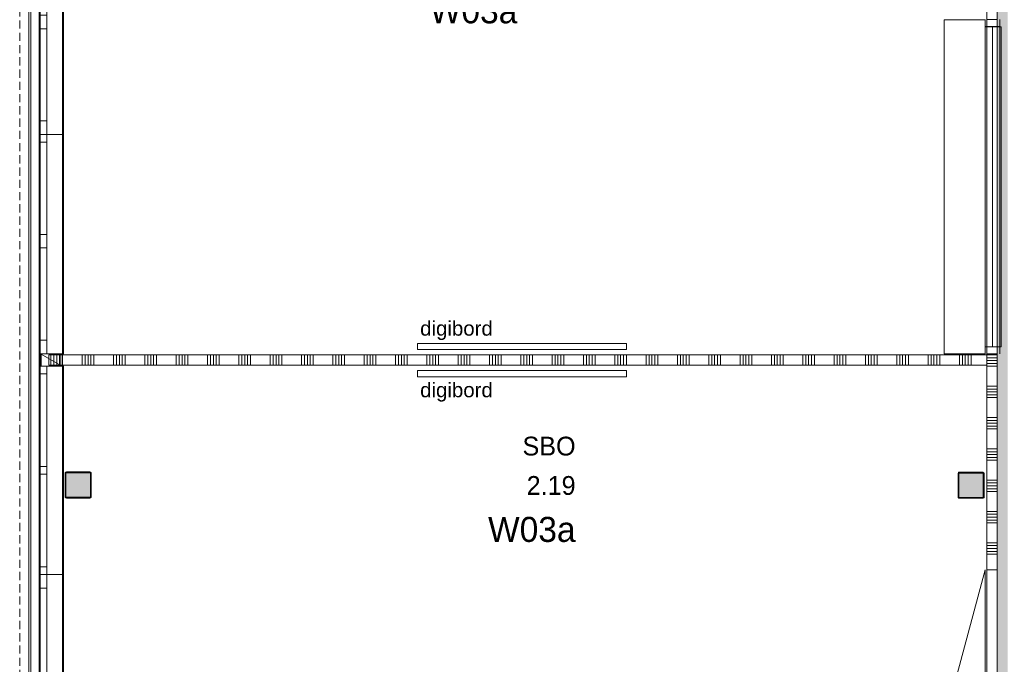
# Model space of a CAD drawing. Header units: millimetres. Extents: x -409 to 257590, y -7854 to 67330.
# Tile 100 of 205: x -409 to 9019, y 29546 to 35720. Entities that reach past the tile are written whole.
import ezdxf
from ezdxf.enums import TextEntityAlignment as Align

# ---------------------------------------------------------------- set-up
doc = ezdxf.new("R2010")
doc.units = ezdxf.units.MM
doc.header["$MEASUREMENT"] = 0
doc.linetypes.add('B0702', pattern=[117.37, 78.119999, -39.250001])
for name, color, linetype in [('Info Wandafwerking aanduiding', 7, 'Continuous'), ('Info Wandafwerking aanduiding Doorsnede-arcering', 7, 'Continuous'), ('New_21 Buitenwanden', 7, 'Continuous'), ('New_21 Buitenwanden Doorsnede-arcering', 7, 'Continuous'), ('New_21 Buitenwanden Laagscheidingslijnen', 7, 'Continuous'), ('New_21 Buitenwanden Ramen', 7, 'Continuous'), ('New_22 NC Binnenwanden', 7, 'Continuous'), ('New_22 NC Binnenwanden Deuren', 7, 'Continuous'), ('New_22 NC Binnenwanden Doorsnede-arcering', 7, 'Continuous'), ('New_22 NC Binnenwanden Ramen', 7, 'Continuous'), ('New_23 Vloeren', 7, 'Continuous'), ('New_41 Buitenwandafwerking houten latten', 7, 'Continuous'), ('New_72 Vaste Inrichting', 7, 'Continuous'), ('New_info tekst digiborden', 7, 'Continuous'), ('New_Z Ruimtefuncties', 7, 'Continuous'), ('New_Z Ruimtefuncties Zone omranding', 7, 'Continuous'), ('New_Z Ruimtefuncties Zone tekst', 7, 'Continuous'), ('S-COLS-____-OTLN.RVT S', 7, 'Continuous'), ('S-COLS-____-OTLN.RVT S 2D arcering', 7, 'Continuous')]:
    doc.layers.add(name, color=color, linetype=linetype)
doc.styles.add('GENERATED_STYLE_1', font='txt')
doc.styles.add('GENERATED_STYLE_2', font='txt')

# ---------------------------------------------------------------- blocks, each defined once
blk = doc.blocks.new('Slab_1_2', base_point=(0, 42578.3))
at = {"layer": 'New_23 Vloeren', "color": 1, "linetype": 'Continuous', "lineweight": 0, "flags": 128}
blk.add_lwpolyline([(25600, 28000.1), (25600, 47486.3), (25600, 47510), (25600, 63060), (0, 63060), (0, 42578.3), (0, 39540), (0, 17060)], dxfattribs=at)
blk = doc.blocks.new('*X156')
at = {"layer": 'New_22 NC Binnenwanden Doorsnede-arcering', "color": 254, "linetype": 'Continuous', "lineweight": 0, "true_color": 0xe9ebeb}
for p, q in [((8850, 32509.7), (8916, 32509.7)), ((8850, 32482.3), (8916, 32482.3)), ((8850, 32454.9), (8916, 32454.9)), ((8916, 32509.7), (8950, 32509.7)), ((8916, 32482.3), (8950, 32482.3)), ((8916, 32454.9), (8950, 32454.9)), ((8850, 32427.4), (8916, 32427.4)), ((8850, 32400), (8916, 32400)), ((8916, 32427.4), (8950, 32427.4)), ((8916, 32400), (8950, 32400)), ((8850, 32209.7), (8916, 32209.7)), ((8850, 32182.3), (8916, 32182.3)), ((8850, 32154.9), (8916, 32154.9)), ((8916, 32209.7), (8950, 32209.7)), ((8916, 32182.3), (8950, 32182.3)), ((8916, 32154.9), (8950, 32154.9)), ((8850, 32127.4), (8916, 32127.4)), ((8850, 32100), (8916, 32100)), ((8916, 32127.4), (8950, 32127.4)), ((8916, 32100), (8950, 32100)), ((8850, 31909.7), (8916, 31909.7)), ((8850, 31882.3), (8916, 31882.3)), ((8916, 31909.7), (8950, 31909.7)), ((8916, 31882.3), (8950, 31882.3)), ((8850, 31854.9), (8916, 31854.9)), ((8850, 31827.4), (8916, 31827.4)), ((8850, 31800), (8916, 31800)), ((8916, 31854.9), (8950, 31854.9)), ((8916, 31827.4), (8950, 31827.4)), ((8916, 31800), (8950, 31800)), ((8850, 31609.7), (8916, 31609.7)), ((8916, 31609.7), (8950, 31609.7)), ((8850, 31582.3), (8916, 31582.3)), ((8850, 31554.9), (8916, 31554.9)), ((8850, 31527.4), (8916, 31527.4)), ((8850, 31500), (8916, 31500)), ((8916, 31582.3), (8950, 31582.3)), ((8916, 31554.9), (8950, 31554.9)), ((8916, 31527.4), (8950, 31527.4)), ((8916, 31500), (8950, 31500)), ((8850, 31309.7), (8916, 31309.7)), ((8916, 31309.7), (8950, 31309.7)), ((8850, 31282.3), (8916, 31282.3)), ((8850, 31254.9), (8916, 31254.9)), ((8850, 31227.4), (8916, 31227.4)), ((8916, 31282.3), (8950, 31282.3)), ((8916, 31254.9), (8950, 31254.9)), ((8916, 31227.4), (8950, 31227.4)), ((8850, 31200), (8916, 31200)), ((8916, 31200), (8950, 31200)), ((8850, 31009.7), (8916, 31009.7)), ((8850, 30982.3), (8916, 30982.3)), ((8850, 30954.9), (8916, 30954.9)), ((8850, 30927.4), (8916, 30927.4)), ((8916, 31009.7), (8950, 31009.7)), ((8916, 30982.3), (8950, 30982.3)), ((8916, 30954.9), (8950, 30954.9)), ((8916, 30927.4), (8950, 30927.4)), ((8850, 30900), (8916, 30900)), ((8916, 30900), (8950, 30900)), ((8850, 30709.7), (8916, 30709.7)), ((8850, 30682.3), (8916, 30682.3)), ((8850, 30654.9), (8916, 30654.9)), ((8916, 30709.7), (8950, 30709.7)), ((8916, 30682.3), (8950, 30682.3)), ((8916, 30654.9), (8950, 30654.9)), ((8850, 30627.4), (8916, 30627.4)), ((8850, 30600), (8916, 30600)), ((8916, 30627.4), (8950, 30627.4)), ((8916, 30600), (8950, 30600))]:
    blk.add_line(p, q, dxfattribs=at)
blk = doc.blocks.new('#Pui inbouwgarderobe 01')
at = {"layer": 'New_22 NC Binnenwanden Ramen', "color": 9, "linetype": 'Continuous', "lineweight": 0}
for p, q in [((-1600, 0), (-1600, -392)), ((-1533, 0), (-1600, 0)), ((1533, 0), (-1533, 0)), ((1600, 0), (1533, 0)), ((1600, -392), (1600, 0)), ((-1600, -392), (-1533, -392)), ((-1533, -392), (-1533, -513)), ((-1533, -392), (1533, -392)), ((1533, -513), (1533, -392)), ((1533, -392), (1600, -392)), ((-1533, -513), (-1533, -543)), ((1533, -531), (-1533, -531)), ((-1533, -543), (-1515, -543)), ((-1515, -543), (1515, -543)), ((1515, -543), (1533, -543)), ((1533, -543), (1533, -513))]:
    blk.add_line(p, q, dxfattribs=at)
at = {"layer": 'New_22 NC Binnenwanden Ramen', "color": 1, "linetype": 'Continuous', "lineweight": 0}
for p, q in [((1533, -462), (-1533, -462)), ((-1533, -513), (-1533, -543)), ((-1533, -543), (-1533, -513)), ((-1533, -513), (-1533, -543)), ((-1533, -543), (-1533, -513)), ((-1533, -513), (-1533, -543)), ((-1533, -543), (-1533, -513)), ((-1533, -543), (-1515, -543)), ((-1515, -543), (-1533, -543)), ((1515, -543), (1533, -543)), ((1533, -543), (1515, -543)), ((1533, -543), (1533, -513)), ((1533, -513), (1533, -543)), ((1533, -543), (1533, -513))]:
    blk.add_line(p, q, dxfattribs=at)
blk = doc.blocks.new('Rnx verticaal 22')
at = {"layer": 'New_22 NC Binnenwanden Ramen', "color": 1, "linetype": 'Continuous', "lineweight": 0}
for p, q in [((-1600, 0), (-1533, 0)), ((-1533, 0), (-1533, -139)), ((-1533, 0), (1533, 0)), ((1533, -139), (1533, 0)), ((1533, 0), (1600, 0)), ((-1533, -139), (-1600, -139)), ((1533, -139), (-1533, -139)), ((1600, -139), (1533, -139))]:
    blk.add_line(p, q, dxfattribs=at)
at = {"layer": 'New_22 NC Binnenwanden Ramen', "color": 7, "linetype": 'Continuous', "lineweight": 0}
for p, q in [((-1600, -25), (-1600, -125)), ((-1600, -25), (-1600, -125)), ((1600, -25), (1600, -125)), ((1600, -25), (1600, -125))]:
    blk.add_line(p, q, dxfattribs=at)
blk = doc.blocks.new('D1 22_7')
at = {"layer": 'New_22 NC Binnenwanden Deuren', "color": 1, "linetype": 'Continuous', "lineweight": 0}
for q in [(-481.8, 267.6), (-517, 0)]:
    blk.add_line((517, 0), q, dxfattribs=at)
at = {"layer": 'New_22 NC Binnenwanden Deuren', "color": 7, "linetype": 'Continuous', "lineweight": 0}
for p, q in [((-517, -114), (-517, -14)), ((-517, -114), (-517, -14)), ((517, -114), (517, -14)), ((517, -114), (517, -14))]:
    blk.add_line(p, q, dxfattribs=at)
at = {"layer": 'New_22 NC Binnenwanden Deuren', "color": 1, "linetype": 'Continuous', "lineweight": 0}
blk.add_arc((517, 0), 1034, 165, 180, dxfattribs=at)
blk = doc.blocks.new('Wall_25_2', base_point=(8950, 50550))
at = {"layer": 'New_22 NC Binnenwanden', "color": 8, "linetype": 'Continuous', "lineweight": 0, "true_color": 0x778488}
for p, q in [((8950, 32519.4), (8850, 32519.4)), ((8950, 30450), (8850, 30450))]:
    blk.add_line(p, q, dxfattribs=at)
at = {"layer": 'New_22 NC Binnenwanden', "color": 8, "linetype": 'Continuous', "lineweight": 0, "true_color": 0x778488, "flags": 128}
for points in [[(8850, 32519.4), (8850, 30450)], [(8950, 30450), (8950, 32519.4)]]:
    blk.add_lwpolyline(points, dxfattribs=at)
at = {"layer": 'New_22 NC Binnenwanden', "color": 8, "lineweight": 0, "true_color": 0x778488}
blk.add_blockref('*X156', (0, 0), dxfattribs=at)
at = {"layer": 'New_22 NC Binnenwanden Deuren', "color": 1, "linetype": 'Continuous', "lineweight": 0, "zscale": 1000, "rotation": 90}
blk.add_blockref('D1 22_7', (8836, 29933), dxfattribs=at)
at = {"layer": 'New_22 NC Binnenwanden Ramen', "color": 1, "linetype": 'Continuous', "lineweight": 0, "xscale": 1.00000000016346, "zscale": 1000, "rotation": 90}
blk.add_blockref('#Pui inbouwgarderobe 01', (8444, 34119.4), dxfattribs=at)
at = {"layer": 'New_22 NC Binnenwanden Ramen', "color": 1, "linetype": 'Continuous', "lineweight": 0, "zscale": 1000, "rotation": 270}
blk.add_blockref('Rnx verticaal 22', (8975, 34120), dxfattribs=at)
blk = doc.blocks.new('Wall_218_2', base_point=(-0.2, 39540))
at = {"layer": 'New_21 Buitenwanden', "color": 8, "linetype": 'Continuous', "lineweight": 0, "true_color": 0x778488}
for p, q in [((-302.2, 39540), (-302.2, 16845.8)), ((-214.2, 39540), (-214.2, 16915.8))]:
    blk.add_line(p, q, dxfattribs=at)
at = {"layer": 'New_21 Buitenwanden', "color": 8, "linetype": 'Continuous', "lineweight": 0, "true_color": 0x778488, "flags": 128}
for points in [[(-320.2, 39540), (-320.2, 16757.8)], [(-0.2, 17059.8), (-0.2, 39540)]]:
    blk.add_lwpolyline(points, dxfattribs=at)
blk = doc.blocks.new('Wall_372_2', base_point=(8950, 28860))
at = {"layer": 'Info Wandafwerking aanduiding Doorsnede-arcering', "linetype": 'Continuous', "lineweight": 0}
blk.add_hatch(color=1, dxfattribs=at).paths.add_polyline_path([(8950, 50450), (8950, 28960), (9050, 28960), (9050, 50450)])
blk = doc.blocks.new('Notitiebord 22 KM')
at = {"layer": 'New_72 Vaste Inrichting', "color": 253, "linetype": 'Continuous', "lineweight": 0, "true_color": 0x99a3a6}
for p, q in [((2000, 60), (0, 60)), ((0, 60), (0, 0)), ((0, 0), (2000, 0)), ((2000, 0), (2000, 60))]:
    blk.add_line(p, q, dxfattribs=at)
blk = doc.blocks.new('Column 329[12]_2', base_point=(0.5, 3))
at = {"layer": 'S-COLS-____-OTLN.RVT S 2D arcering', "linetype": 'Continuous', "lineweight": 0, "true_color": 0x778488}
h = blk.add_hatch(color=8, dxfattribs=at)
h.paths.add_polyline_path([(25.5, 31151), (26.5, 31146), (29.3, 31141.8), (33.5, 31138.9), (38.5, 31138), (262.5, 31138), (267.5, 31138.9), (271.7, 31141.8), (274.5, 31146), (275.5, 31151), (275.5, 31375), (274.5, 31379.9), (271.7, 31384.1), (267.5, 31387), (262.5, 31388), (38.5, 31388), (33.5, 31387), (29.3, 31384.1), (26.5, 31379.9), (25.5, 31375)])
h.paths.add_polyline_path([(262.5, 31146), (38.5, 31146), (36.6, 31146.3), (35, 31147.4), (33.9, 31149), (33.5, 31151), (33.5, 31375), (33.9, 31376.9), (35, 31378.5), (36.6, 31379.6), (38.5, 31380), (262.5, 31380), (264.4, 31379.6), (266.1, 31378.5), (267.1, 31376.9), (267.5, 31375), (267.5, 31151), (267.1, 31149), (266.1, 31147.4), (264.4, 31146.3)], flags=0)
blk.add_hatch(color=8, dxfattribs=at).paths.add_polyline_path([(262.5, 31380), (38.5, 31380), (36.6, 31379.6), (35, 31378.5), (33.9, 31376.9), (33.5, 31375), (33.5, 31151), (33.9, 31149), (35, 31147.4), (36.6, 31146.3), (38.5, 31146), (262.5, 31146), (264.4, 31146.3), (266.1, 31147.4), (267.1, 31149), (267.5, 31151), (267.5, 31375), (267.1, 31376.9), (266.1, 31378.5), (264.4, 31379.6)])
at = {"layer": 'S-COLS-____-OTLN.RVT S', "color": 1, "linetype": 'Continuous', "lineweight": 0}
for p, q in [((26.5, 31379.9), (25.5, 31375)), ((25.5, 31375), (25.5, 31151)), ((29.3, 31384.1), (26.5, 31379.9)), ((33.5, 31387), (29.3, 31384.1)), ((38.5, 31388), (33.5, 31387)), ((33.5, 31375), (33.9, 31376.9)), ((33.5, 31151), (33.5, 31375)), ((33.9, 31376.9), (35, 31378.5)), ((35, 31378.5), (36.6, 31379.6)), ((36.6, 31379.6), (38.5, 31380)), ((262.5, 31388), (38.5, 31388)), ((38.5, 31380), (262.5, 31380)), ((267.5, 31387), (262.5, 31388)), ((262.5, 31380), (264.4, 31379.6)), ((264.4, 31379.6), (266.1, 31378.5)), ((266.1, 31378.5), (267.1, 31376.9)), ((267.1, 31376.9), (267.5, 31375)), ((271.7, 31384.1), (267.5, 31387)), ((267.5, 31375), (267.5, 31151)), ((274.5, 31379.9), (271.7, 31384.1)), ((275.5, 31375), (274.5, 31379.9)), ((275.5, 31151), (275.5, 31375)), ((25.5, 31151), (26.5, 31146)), ((26.5, 31146), (29.3, 31141.8)), ((29.3, 31141.8), (33.5, 31138.9)), ((33.9, 31149), (33.5, 31151)), ((33.5, 31138.9), (38.5, 31138)), ((35, 31147.4), (33.9, 31149)), ((36.6, 31146.3), (35, 31147.4)), ((38.5, 31146), (36.6, 31146.3)), ((262.5, 31146), (38.5, 31146)), ((38.5, 31138), (262.5, 31138)), ((264.4, 31146.3), (262.5, 31146)), ((262.5, 31138), (267.5, 31138.9)), ((266.1, 31147.4), (264.4, 31146.3)), ((267.1, 31149), (266.1, 31147.4)), ((267.5, 31151), (267.1, 31149)), ((267.5, 31138.9), (271.7, 31141.8)), ((271.7, 31141.8), (274.5, 31146)), ((274.5, 31146), (275.5, 31151))]:
    blk.add_line(p, q, dxfattribs=at)
blk = doc.blocks.new('Column 338[21]_2', base_point=(0.5, 3))
at = {"layer": 'S-COLS-____-OTLN.RVT S 2D arcering', "linetype": 'Continuous', "lineweight": 0, "true_color": 0x778488}
h = blk.add_hatch(color=8, dxfattribs=at)
h.paths.add_polyline_path([(8575.5, 31148.7), (8576.5, 31143.8), (8579.3, 31139.5), (8583.5, 31136.7), (8588.5, 31135.7), (8812.5, 31135.7), (8817.5, 31136.7), (8821.7, 31139.5), (8824.5, 31143.8), (8825.5, 31148.7), (8825.5, 31372.7), (8824.5, 31377.7), (8821.7, 31381.9), (8817.5, 31384.8), (8812.5, 31385.7), (8588.5, 31385.7), (8583.5, 31384.8), (8579.3, 31381.9), (8576.5, 31377.7), (8575.5, 31372.7)])
h.paths.add_polyline_path([(8812.5, 31143.7), (8588.5, 31143.7), (8586.6, 31144.1), (8585, 31145.2), (8583.9, 31146.8), (8583.5, 31148.7), (8583.5, 31372.7), (8583.9, 31374.7), (8585, 31376.3), (8586.6, 31377.4), (8588.5, 31377.7), (8812.5, 31377.7), (8814.4, 31377.4), (8816.1, 31376.3), (8817.1, 31374.7), (8817.5, 31372.7), (8817.5, 31148.7), (8817.1, 31146.8), (8816.1, 31145.2), (8814.4, 31144.1)], flags=0)
blk.add_hatch(color=8, dxfattribs=at).paths.add_polyline_path([(8812.5, 31377.7), (8588.5, 31377.7), (8586.6, 31377.4), (8585, 31376.3), (8583.9, 31374.7), (8583.5, 31372.7), (8583.5, 31148.7), (8583.9, 31146.8), (8585, 31145.2), (8586.6, 31144.1), (8588.5, 31143.7), (8812.5, 31143.7), (8814.4, 31144.1), (8816.1, 31145.2), (8817.1, 31146.8), (8817.5, 31148.7), (8817.5, 31372.7), (8817.1, 31374.7), (8816.1, 31376.3), (8814.4, 31377.4)])
at = {"layer": 'S-COLS-____-OTLN.RVT S', "color": 1, "linetype": 'Continuous', "lineweight": 0}
for p, q in [((8576.5, 31377.7), (8575.5, 31372.7)), ((8575.5, 31372.7), (8575.5, 31148.7)), ((8579.3, 31381.9), (8576.5, 31377.7)), ((8583.5, 31384.8), (8579.3, 31381.9)), ((8588.5, 31385.7), (8583.5, 31384.8)), ((8583.5, 31372.7), (8583.9, 31374.7)), ((8583.5, 31148.7), (8583.5, 31372.7)), ((8583.9, 31374.7), (8585, 31376.3)), ((8585, 31376.3), (8586.6, 31377.4)), ((8586.6, 31377.4), (8588.5, 31377.7)), ((8812.5, 31385.7), (8588.5, 31385.7)), ((8588.5, 31377.7), (8812.5, 31377.7)), ((8817.5, 31384.8), (8812.5, 31385.7)), ((8812.5, 31377.7), (8814.4, 31377.4)), ((8814.4, 31377.4), (8816.1, 31376.3)), ((8816.1, 31376.3), (8817.1, 31374.7)), ((8817.1, 31374.7), (8817.5, 31372.7)), ((8821.7, 31381.9), (8817.5, 31384.8)), ((8817.5, 31372.7), (8817.5, 31148.7)), ((8824.5, 31377.7), (8821.7, 31381.9)), ((8825.5, 31372.7), (8824.5, 31377.7)), ((8825.5, 31148.7), (8825.5, 31372.7)), ((8575.5, 31148.7), (8576.5, 31143.8)), ((8576.5, 31143.8), (8579.3, 31139.5)), ((8579.3, 31139.5), (8583.5, 31136.7)), ((8583.9, 31146.8), (8583.5, 31148.7)), ((8583.5, 31136.7), (8588.5, 31135.7)), ((8585, 31145.2), (8583.9, 31146.8)), ((8586.6, 31144.1), (8585, 31145.2)), ((8588.5, 31143.7), (8586.6, 31144.1)), ((8812.5, 31143.7), (8588.5, 31143.7)), ((8588.5, 31135.7), (8812.5, 31135.7)), ((8814.4, 31144.1), (8812.5, 31143.7)), ((8812.5, 31135.7), (8817.5, 31136.7)), ((8816.1, 31145.2), (8814.4, 31144.1)), ((8817.1, 31146.8), (8816.1, 31145.2)), ((8817.5, 31148.7), (8817.1, 31146.8)), ((8817.5, 31136.7), (8821.7, 31139.5)), ((8821.7, 31139.5), (8824.5, 31143.8)), ((8824.5, 31143.8), (8825.5, 31148.7))]:
    blk.add_line(p, q, dxfattribs=at)
blk = doc.blocks.new('SBO_2.07_32_2', base_point=(3926.8, 36168.2))
at = {"layer": 'New_Z Ruimtefuncties Zone tekst', "color": 2, "lineweight": 0}
for tag, height, style, p in [('ROOM_NAME', 180, 'GENERATED_STYLE_1', (4355.8, 36692.8)), ('DUMMY_938', 180, 'GENERATED_STYLE_1', (4355.8, 36733.9)), ('ROOM_NUMBER', 180, 'GENERATED_STYLE_1', (4355.8, 36315.6)), ('DUMMY_939', 180, 'GENERATED_STYLE_1', (4355.8, 36356.8)), ('stWallCovering', 240, 'GENERATED_STYLE_2', (4355.8, 35924.8))]:
    blk.add_attdef(tag, text='', height=height, dxfattribs=dict(at, style=style)).set_placement(p, align=Align.TOP_RIGHT)
at = {"layer": 'New_Z Ruimtefuncties Zone tekst', "color": 2, "lineweight": 0, "style": 'GENERATED_STYLE_2'}
blk.add_attdef('DUMMY_940', text='', height=240, dxfattribs=at).set_placement((3497.8, 35979.6), align=Align.TOP_LEFT)
blk = doc.blocks.new('SBO_2.19_35_2', base_point=(4484.6, 31201.1))
at = {"layer": 'New_Z Ruimtefuncties Zone tekst', "color": 2, "lineweight": 0}
for tag, height, style, p in [('ROOM_NAME', 180, 'GENERATED_STYLE_1', (4913.6, 31725.7)), ('DUMMY_938', 180, 'GENERATED_STYLE_1', (4913.6, 31766.8)), ('ROOM_NUMBER', 180, 'GENERATED_STYLE_1', (4913.6, 31348.6)), ('DUMMY_939', 180, 'GENERATED_STYLE_1', (4913.6, 31389.7)), ('stWallCovering', 240, 'GENERATED_STYLE_2', (4913.6, 30957.7))]:
    blk.add_attdef(tag, text='', height=height, dxfattribs=dict(at, style=style)).set_placement(p, align=Align.TOP_RIGHT)
at = {"layer": 'New_Z Ruimtefuncties Zone tekst', "color": 2, "lineweight": 0, "style": 'GENERATED_STYLE_2'}
blk.add_attdef('DUMMY_940', text='', height=240, dxfattribs=at).set_placement((4055.6, 31012.6), align=Align.TOP_LEFT)
blk = doc.blocks.new('*X2063')
at = {"layer": 'New_22 NC Binnenwanden Doorsnede-arcering', "color": 254, "linetype": 'Continuous', "lineweight": 0, "true_color": 0xe9ebeb}
for p, q in [((-109.7, 32454.1), (-109.7, 32510)), ((-109.7, 32410), (-109.7, 32454.1)), ((-82.3, 32454.1), (-82.3, 32510)), ((-82.3, 32410), (-82.3, 32454.1)), ((-54.9, 32454.1), (-54.9, 32510)), ((-54.9, 32410), (-54.9, 32454.1)), ((-27.4, 32454.1), (-27.4, 32510)), ((-27.4, 32410), (-27.4, 32454.1)), ((0, 32454.1), (0, 32510)), ((0, 32410), (0, 32454.1)), ((190.3, 32454.1), (190.3, 32510)), ((190.3, 32410), (190.3, 32454.1)), ((217.7, 32454.1), (217.7, 32510)), ((217.7, 32410), (217.7, 32454.1)), ((245.1, 32454.1), (245.1, 32510)), ((245.1, 32410), (245.1, 32454.1)), ((272.6, 32454.1), (272.6, 32510)), ((272.6, 32410), (272.6, 32454.1)), ((300, 32454.1), (300, 32510)), ((300, 32410), (300, 32454.1)), ((490.3, 32454.1), (490.3, 32510)), ((490.3, 32410), (490.3, 32454.1)), ((517.7, 32454.1), (517.7, 32510)), ((517.7, 32410), (517.7, 32454.1)), ((545.1, 32454.1), (545.1, 32510)), ((545.1, 32410), (545.1, 32454.1)), ((572.6, 32454.1), (572.6, 32510)), ((572.6, 32410), (572.6, 32454.1)), ((600, 32454.1), (600, 32510)), ((600, 32410), (600, 32454.1)), ((790.3, 32454.1), (790.3, 32510)), ((790.3, 32410), (790.3, 32454.1)), ((817.7, 32454.1), (817.7, 32510)), ((817.7, 32410), (817.7, 32454.1)), ((845.1, 32454.1), (845.1, 32510)), ((845.1, 32410), (845.1, 32454.1)), ((872.6, 32454.1), (872.6, 32510)), ((872.6, 32410), (872.6, 32454.1)), ((900, 32454.1), (900, 32510)), ((900, 32410), (900, 32454.1)), ((1090.3, 32454.1), (1090.3, 32510)), ((1090.3, 32410), (1090.3, 32454.1)), ((1117.7, 32454.1), (1117.7, 32510)), ((1117.7, 32410), (1117.7, 32454.1)), ((1145.1, 32454.1), (1145.1, 32510)), ((1145.1, 32410), (1145.1, 32454.1)), ((1172.6, 32454.1), (1172.6, 32510)), ((1172.6, 32410), (1172.6, 32454.1)), ((1200, 32454.1), (1200, 32510)), ((1200, 32410), (1200, 32454.1)), ((1390.3, 32454.1), (1390.3, 32510)), ((1390.3, 32410), (1390.3, 32454.1)), ((1417.7, 32454.1), (1417.7, 32510)), ((1417.7, 32410), (1417.7, 32454.1)), ((1445.1, 32454.1), (1445.1, 32510)), ((1445.1, 32410), (1445.1, 32454.1)), ((1472.6, 32454.1), (1472.6, 32510)), ((1472.6, 32410), (1472.6, 32454.1)), ((1500, 32454.1), (1500, 32510)), ((1500, 32410), (1500, 32454.1)), ((1690.3, 32454.1), (1690.3, 32510)), ((1690.3, 32410), (1690.3, 32454.1)), ((1717.7, 32454.1), (1717.7, 32510)), ((1717.7, 32410), (1717.7, 32454.1)), ((1745.1, 32454.1), (1745.1, 32510)), ((1745.1, 32410), (1745.1, 32454.1)), ((1772.6, 32454.1), (1772.6, 32510)), ((1772.6, 32410), (1772.6, 32454.1)), ((1800, 32454.1), (1800, 32510)), ((1800, 32410), (1800, 32454.1)), ((1990.3, 32454.1), (1990.3, 32510)), ((1990.3, 32410), (1990.3, 32454.1)), ((2017.7, 32454.1), (2017.7, 32510)), ((2017.7, 32410), (2017.7, 32454.1)), ((2045.1, 32454.1), (2045.1, 32510)), ((2045.1, 32410), (2045.1, 32454.1)), ((2072.6, 32454.1), (2072.6, 32510)), ((2072.6, 32410), (2072.6, 32454.1)), ((2100, 32454.1), (2100, 32510)), ((2100, 32410), (2100, 32454.1)), ((2290.3, 32454.1), (2290.3, 32510)), ((2290.3, 32410), (2290.3, 32454.1)), ((2317.7, 32454.1), (2317.7, 32510)), ((2317.7, 32410), (2317.7, 32454.1)), ((2345.1, 32454.1), (2345.1, 32510)), ((2345.1, 32410), (2345.1, 32454.1)), ((2372.6, 32454.1), (2372.6, 32510)), ((2372.6, 32410), (2372.6, 32454.1)), ((2400, 32454.1), (2400, 32510)), ((2400, 32410), (2400, 32454.1)), ((2590.3, 32454.1), (2590.3, 32510)), ((2590.3, 32410), (2590.3, 32454.1)), ((2617.7, 32454.1), (2617.7, 32510)), ((2617.7, 32410), (2617.7, 32454.1)), ((2645.1, 32454.1), (2645.1, 32510)), ((2645.1, 32410), (2645.1, 32454.1)), ((2672.6, 32454.1), (2672.6, 32510)), ((2672.6, 32410), (2672.6, 32454.1)), ((2700, 32454.1), (2700, 32510)), ((2700, 32410), (2700, 32454.1)), ((2890.3, 32454.1), (2890.3, 32510)), ((2890.3, 32410), (2890.3, 32454.1)), ((2917.7, 32454.1), (2917.7, 32510)), ((2917.7, 32410), (2917.7, 32454.1)), ((2945.1, 32454.1), (2945.1, 32510)), ((2945.1, 32410), (2945.1, 32454.1)), ((2972.6, 32454.1), (2972.6, 32510)), ((2972.6, 32410), (2972.6, 32454.1)), ((3000, 32454.1), (3000, 32510)), ((3000, 32410), (3000, 32454.1)), ((3190.3, 32454.1), (3190.3, 32510)), ((3190.3, 32410), (3190.3, 32454.1)), ((3217.7, 32454.1), (3217.7, 32510)), ((3217.7, 32410), (3217.7, 32454.1)), ((3245.1, 32454.1), (3245.1, 32510)), ((3245.1, 32410), (3245.1, 32454.1)), ((3272.6, 32454.1), (3272.6, 32510)), ((3272.6, 32410), (3272.6, 32454.1)), ((3300, 32454.1), (3300, 32510)), ((3300, 32410), (3300, 32454.1)), ((3490.3, 32454.1), (3490.3, 32510)), ((3490.3, 32410), (3490.3, 32454.1)), ((3517.7, 32454.1), (3517.7, 32510)), ((3517.7, 32410), (3517.7, 32454.1)), ((3545.1, 32454.1), (3545.1, 32510)), ((3545.1, 32410), (3545.1, 32454.1)), ((3572.6, 32454.1), (3572.6, 32510)), ((3572.6, 32410), (3572.6, 32454.1)), ((3600, 32454.1), (3600, 32510)), ((3600, 32410), (3600, 32454.1)), ((3790.3, 32454.1), (3790.3, 32510)), ((3790.3, 32410), (3790.3, 32454.1)), ((3817.7, 32454.1), (3817.7, 32510)), ((3817.7, 32410), (3817.7, 32454.1)), ((3845.1, 32454.1), (3845.1, 32510)), ((3845.1, 32410), (3845.1, 32454.1)), ((3872.6, 32454.1), (3872.6, 32510)), ((3872.6, 32410), (3872.6, 32454.1)), ((3900, 32454.1), (3900, 32510)), ((3900, 32410), (3900, 32454.1)), ((4090.3, 32454.1), (4090.3, 32510)), ((4090.3, 32410), (4090.3, 32454.1)), ((4117.7, 32454.1), (4117.7, 32510)), ((4117.7, 32410), (4117.7, 32454.1)), ((4145.1, 32454.1), (4145.1, 32510)), ((4145.1, 32410), (4145.1, 32454.1)), ((4172.6, 32454.1), (4172.6, 32510)), ((4172.6, 32410), (4172.6, 32454.1)), ((4200, 32454.1), (4200, 32510)), ((4200, 32410), (4200, 32454.1)), ((4390.3, 32454.1), (4390.3, 32510)), ((4390.3, 32410), (4390.3, 32454.1)), ((4417.7, 32454.1), (4417.7, 32510)), ((4417.7, 32410), (4417.7, 32454.1)), ((4445.1, 32454.1), (4445.1, 32510)), ((4445.1, 32410), (4445.1, 32454.1)), ((4472.6, 32454.1), (4472.6, 32510)), ((4472.6, 32410), (4472.6, 32454.1)), ((4500, 32454.1), (4500, 32510)), ((4500, 32410), (4500, 32454.1)), ((4690.3, 32454.1), (4690.3, 32510)), ((4690.3, 32410), (4690.3, 32454.1)), ((4717.7, 32454.1), (4717.7, 32510)), ((4717.7, 32410), (4717.7, 32454.1)), ((4745.1, 32454.1), (4745.1, 32510)), ((4745.1, 32410), (4745.1, 32454.1)), ((4772.6, 32454.1), (4772.6, 32510)), ((4772.6, 32410), (4772.6, 32454.1)), ((4800, 32454.1), (4800, 32510)), ((4800, 32410), (4800, 32454.1)), ((4990.3, 32454.1), (4990.3, 32510)), ((4990.3, 32410), (4990.3, 32454.1)), ((5017.7, 32454.1), (5017.7, 32510)), ((5017.7, 32410), (5017.7, 32454.1)), ((5045.1, 32454.1), (5045.1, 32510)), ((5045.1, 32410), (5045.1, 32454.1)), ((5072.6, 32454.1), (5072.6, 32510)), ((5072.6, 32410), (5072.6, 32454.1)), ((5100, 32454.1), (5100, 32510)), ((5100, 32410), (5100, 32454.1)), ((5290.3, 32454.1), (5290.3, 32510)), ((5290.3, 32410), (5290.3, 32454.1)), ((5317.7, 32454.1), (5317.7, 32510)), ((5317.7, 32410), (5317.7, 32454.1)), ((5345.1, 32454.1), (5345.1, 32510)), ((5345.1, 32410), (5345.1, 32454.1)), ((5372.6, 32454.1), (5372.6, 32510)), ((5372.6, 32410), (5372.6, 32454.1)), ((5400, 32454.1), (5400, 32510)), ((5400, 32410), (5400, 32454.1)), ((5590.3, 32454.1), (5590.3, 32510)), ((5590.3, 32410), (5590.3, 32454.1)), ((5617.7, 32454.1), (5617.7, 32510)), ((5617.7, 32410), (5617.7, 32454.1)), ((5645.1, 32454.1), (5645.1, 32510)), ((5645.1, 32410), (5645.1, 32454.1)), ((5672.6, 32454.1), (5672.6, 32510)), ((5672.6, 32410), (5672.6, 32454.1)), ((5700, 32454.1), (5700, 32510)), ((5700, 32410), (5700, 32454.1)), ((5890.3, 32454.1), (5890.3, 32510)), ((5890.3, 32410), (5890.3, 32454.1)), ((5917.7, 32454.1), (5917.7, 32510)), ((5917.7, 32410), (5917.7, 32454.1)), ((5945.1, 32454.1), (5945.1, 32510)), ((5945.1, 32410), (5945.1, 32454.1)), ((5972.6, 32454.1), (5972.6, 32510)), ((5972.6, 32410), (5972.6, 32454.1)), ((6000, 32454.1), (6000, 32510)), ((6000, 32410), (6000, 32454.1)), ((6190.3, 32454.1), (6190.3, 32510)), ((6190.3, 32410), (6190.3, 32454.1)), ((6217.7, 32454.1), (6217.7, 32510)), ((6217.7, 32410), (6217.7, 32454.1)), ((6245.1, 32454.1), (6245.1, 32510)), ((6245.1, 32410), (6245.1, 32454.1)), ((6272.6, 32454.1), (6272.6, 32510)), ((6272.6, 32410), (6272.6, 32454.1)), ((6300, 32454.1), (6300, 32510)), ((6300, 32410), (6300, 32454.1)), ((6490.3, 32454.1), (6490.3, 32510)), ((6490.3, 32410), (6490.3, 32454.1)), ((6517.7, 32454.1), (6517.7, 32510)), ((6517.7, 32410), (6517.7, 32454.1)), ((6545.1, 32454.1), (6545.1, 32510)), ((6545.1, 32410), (6545.1, 32454.1)), ((6572.6, 32454.1), (6572.6, 32510)), ((6572.6, 32410), (6572.6, 32454.1)), ((6600, 32454.1), (6600, 32510)), ((6600, 32410), (6600, 32454.1)), ((6790.3, 32454.1), (6790.3, 32510)), ((6790.3, 32410), (6790.3, 32454.1)), ((6817.7, 32454.1), (6817.7, 32510)), ((6817.7, 32410), (6817.7, 32454.1)), ((6845.1, 32454.1), (6845.1, 32510)), ((6845.1, 32410), (6845.1, 32454.1)), ((6872.6, 32454.1), (6872.6, 32510)), ((6872.6, 32410), (6872.6, 32454.1)), ((6900, 32454.1), (6900, 32510)), ((6900, 32410), (6900, 32454.1)), ((7090.3, 32454.1), (7090.3, 32510)), ((7090.3, 32410), (7090.3, 32454.1)), ((7117.7, 32454.1), (7117.7, 32510)), ((7117.7, 32410), (7117.7, 32454.1)), ((7145.1, 32454.1), (7145.1, 32510)), ((7145.1, 32410), (7145.1, 32454.1)), ((7172.6, 32454.1), (7172.6, 32510)), ((7172.6, 32410), (7172.6, 32454.1)), ((7200, 32454.1), (7200, 32510)), ((7200, 32410), (7200, 32454.1)), ((7390.3, 32454.1), (7390.3, 32510)), ((7390.3, 32410), (7390.3, 32454.1)), ((7417.7, 32454.1), (7417.7, 32510)), ((7417.7, 32410), (7417.7, 32454.1)), ((7445.1, 32454.1), (7445.1, 32510)), ((7445.1, 32410), (7445.1, 32454.1)), ((7472.6, 32454.1), (7472.6, 32510)), ((7472.6, 32410), (7472.6, 32454.1)), ((7500, 32454.1), (7500, 32510)), ((7500, 32410), (7500, 32454.1)), ((7690.3, 32454.1), (7690.3, 32510)), ((7690.3, 32410), (7690.3, 32454.1)), ((7717.7, 32454.1), (7717.7, 32510)), ((7717.7, 32410), (7717.7, 32454.1)), ((7745.1, 32454.1), (7745.1, 32510)), ((7745.1, 32410), (7745.1, 32454.1)), ((7772.6, 32454.1), (7772.6, 32510)), ((7772.6, 32410), (7772.6, 32454.1)), ((7800, 32454.1), (7800, 32510)), ((7800, 32410), (7800, 32454.1)), ((7990.3, 32454.1), (7990.3, 32510)), ((7990.3, 32410), (7990.3, 32454.1)), ((8017.7, 32454.1), (8017.7, 32510)), ((8017.7, 32410), (8017.7, 32454.1)), ((8045.1, 32454.1), (8045.1, 32510)), ((8045.1, 32410), (8045.1, 32454.1)), ((8072.6, 32454.1), (8072.6, 32510)), ((8072.6, 32410), (8072.6, 32454.1)), ((8100, 32454.1), (8100, 32510)), ((8100, 32410), (8100, 32454.1)), ((8290.3, 32454.1), (8290.3, 32510)), ((8290.3, 32410), (8290.3, 32454.1)), ((8317.7, 32454.1), (8317.7, 32510)), ((8317.7, 32410), (8317.7, 32454.1)), ((8345.1, 32454.1), (8345.1, 32510)), ((8345.1, 32410), (8345.1, 32454.1)), ((8372.6, 32454.1), (8372.6, 32510)), ((8372.6, 32410), (8372.6, 32454.1)), ((8400, 32454.1), (8400, 32510)), ((8400, 32410), (8400, 32454.1)), ((8590.3, 32454.1), (8590.3, 32510)), ((8590.3, 32410), (8590.3, 32454.1)), ((8617.7, 32454.1), (8617.7, 32510)), ((8617.7, 32410), (8617.7, 32454.1)), ((8645.1, 32454.1), (8645.1, 32510)), ((8645.1, 32410), (8645.1, 32454.1)), ((8672.6, 32454.1), (8672.6, 32510)), ((8672.6, 32410), (8672.6, 32454.1)), ((8700, 32454.1), (8700, 32510)), ((8700, 32410), (8700, 32454.1))]:
    blk.add_line(p, q, dxfattribs=at)
blk = doc.blocks.new('Wall_469_2', base_point=(-129.1, 32510))
at = {"layer": 'New_22 NC Binnenwanden', "color": 8, "linetype": 'Continuous', "lineweight": 0, "true_color": 0x778488, "flags": 128}
for points in [[(8849.9, 32510), (-129.1, 32510)], [(-129.1, 32510), (-129.1, 32410)], [(8849.9, 32510), (8849.9, 32410)], [(-129.1, 32410), (8849.9, 32410)]]:
    blk.add_lwpolyline(points, dxfattribs=at)
at = {"layer": 'New_22 NC Binnenwanden', "color": 8, "lineweight": 0, "true_color": 0x778488}
blk.add_blockref('*X2063', (0, 0), dxfattribs=at)
blk = doc.blocks.new('Curtain Wall_74_2')
at = {"layer": 'New_41 Buitenwandafwerking houten latten', "color": 253, "linetype": 'B0702', "lineweight": 0, "true_color": 0x99a3a6, "flags": 128}
blk.add_lwpolyline([(-409.2, 36064), (-409.2, 35964), (-409.2, 35864), (-409.2, 35764), (-409.2, 35718.6), (-409.2, 35618.6), (-409.2, 35518.6), (-409.2, 35418.6), (-409.2, 35373.2), (-409.2, 35273.2), (-409.2, 35173.2), (-409.2, 35073.2), (-409.2, 35027.8), (-409.2, 34927.8), (-409.2, 34827.8), (-409.2, 34727.8), (-409.2, 34682.4), (-409.2, 34582.4), (-409.2, 34482.4), (-409.2, 34382.4), (-409.2, 34337), (-409.2, 34237), (-409.2, 34137), (-409.2, 34037), (-409.2, 33991.6), (-409.2, 33891.6), (-409.2, 33791.6), (-409.2, 33691.6), (-409.2, 33646.2), (-409.2, 33546.2), (-409.2, 33446.2), (-409.2, 33346.2), (-409.2, 33300.8), (-409.2, 33200.8), (-409.2, 33100.8), (-409.2, 33000.8), (-409.2, 32955.4), (-409.2, 32855.4), (-409.2, 32755.4), (-409.2, 32655.4), (-409.2, 32610), (-409.2, 32510), (-409.2, 32410), (-409.2, 32310), (-409.2, 32264.6), (-409.2, 32164.6), (-409.2, 32064.6), (-409.2, 31964.6), (-409.2, 31919.2), (-409.2, 31819.2), (-409.2, 31719.2), (-409.2, 31619.2), (-409.2, 31573.8), (-409.2, 31473.8), (-409.2, 31373.8), (-409.2, 31273.8), (-409.2, 31228.4), (-409.2, 31128.4), (-409.2, 31028.4), (-409.2, 30928.4), (-409.2, 30883), (-409.2, 30783), (-409.2, 30683), (-409.2, 30583), (-409.2, 30537.6), (-409.2, 30437.6), (-409.2, 30337.6), (-409.2, 30237.6), (-409.2, 30192.2), (-409.2, 30092.2), (-409.2, 29992.2), (-409.2, 29892.2), (-409.2, 29846.8), (-409.2, 29746.8), (-409.2, 29646.8), (-409.2, 29546.8), (-409.2, 29501.4), (-409.2, 29401.4), (-409.2, 29301.4), (-409.2, 29201.4), (-409.2, 29156), (-409.2, 29056), (-409.2, 28956), (-409.2, 28856), (-409.2, 28810.6), (-409.2, 28710.6), (-409.2, 28610.6), (-409.2, 28510.6), (-409.2, 28465.2), (-409.2, 28365.2), (-409.2, 28265.2), (-409.2, 28165.2), (-409.2, 28119.8), (-409.2, 28019.8), (-409.2, 27919.8), (-409.2, 27819.8), (-409.2, 27774.4), (-409.2, 27674.4), (-409.2, 27574.4), (-409.2, 27474.4), (-409.2, 27429), (-409.2, 27329), (-409.2, 27229), (-409.2, 27129), (-409.2, 27083.6), (-409.2, 26983.6), (-409.2, 26883.6), (-409.2, 26783.6), (-409.2, 26738.2), (-409.2, 26638.2), (-409.2, 26538.2), (-409.2, 26438.2), (-409.2, 26392.8), (-409.2, 26292.8), (-409.2, 26192.8), (-409.2, 26092.8), (-409.2, 26047.4), (-409.2, 25947.4), (-409.2, 25847.4), (-409.2, 25747.4), (-409.2, 25702), (-409.2, 25602), (-409.2, 25502), (-409.2, 25402), (-409.2, 25356.6), (-409.2, 25256.6), (-409.2, 25156.6), (-409.2, 25056.6), (-409.2, 25011.2), (-409.2, 24911.2), (-409.2, 24811.2), (-409.2, 24711.2), (-409.2, 24665.8), (-409.2, 24565.8), (-409.2, 24465.8), (-409.2, 24365.8), (-409.2, 24320.4), (-409.2, 24220.4), (-409.2, 24120.4), (-409.2, 24020.4), (-409.2, 23975), (-409.2, 23875), (-409.2, 23775), (-409.2, 23675), (-409.2, 23629.6), (-409.2, 23529.6), (-409.2, 23429.6), (-409.2, 23329.6), (-409.2, 23284.2), (-409.2, 23184.2), (-409.2, 23084.2), (-409.2, 22984.2), (-409.2, 22938.8), (-409.2, 22838.8), (-409.2, 22738.8), (-409.2, 22638.8), (-409.2, 22593.4), (-409.2, 22493.4), (-409.2, 22393.4), (-409.2, 22293.4), (-409.2, 22248), (-409.2, 22148), (-409.2, 22048), (-409.2, 21948), (-409.2, 21902.6), (-409.2, 21802.6), (-409.2, 21702.6), (-409.2, 21602.6), (-409.2, 21557.2), (-409.2, 21457.2), (-409.2, 21357.2), (-409.2, 21257.2), (-409.2, 21211.8), (-409.2, 21111.8), (-409.2, 21011.8), (-409.2, 20911.8), (-409.2, 20866.4), (-409.2, 20766.4), (-409.2, 20666.4), (-409.2, 20566.4), (-409.2, 20521), (-409.2, 20421), (-409.2, 20321), (-409.2, 20221), (-409.2, 20175.6), (-409.2, 20075.6), (-409.2, 19975.6), (-409.2, 19875.6), (-409.2, 19830.2), (-409.2, 19730.2), (-409.2, 19630.2), (-409.2, 19530.2), (-409.2, 19484.8), (-409.2, 19384.8), (-409.2, 19284.8), (-409.2, 19184.8), (-409.2, 19139.4), (-409.2, 19039.4), (-409.2, 18939.4), (-409.2, 18839.4), (-409.2, 18794), (-409.2, 18694), (-409.2, 18594), (-409.2, 18494), (-409.2, 18448.6), (-409.2, 18348.6), (-409.2, 18248.6), (-409.2, 18148.6), (-409.2, 18103.2), (-409.2, 18003.2), (-409.2, 17903.2), (-409.2, 17803.2), (-409.2, 17757.8), (-409.2, 17657.8), (-409.2, 17557.8), (-409.2, 17457.8), (-409.2, 17412.4), (-409.2, 17312.4), (-409.2, 17212.4), (-409.2, 17112.4), (-409.2, 17067)], dxfattribs=at)
blk = doc.blocks.new('*X2372')
at = {"layer": 'New_21 Buitenwanden Doorsnede-arcering', "color": 254, "linetype": 'Continuous', "lineweight": 0, "true_color": 0xe9ebeb}
for p, q in [((-204.2, 32517.5), (-199.9, 32520)), ((-204.2, 32517.5), (-15.2, 32408.4)), ((-29.8, 32400), (-15.2, 32408.4))]:
    blk.add_line(p, q, dxfattribs=at)
blk = doc.blocks.new('Rnx horizontaal 22_50')
at = {"layer": 'New_21 Buitenwanden Ramen', "color": 1, "linetype": 'Continuous', "lineweight": 0}
for p, q in [((-1050, 150), (-1050, 160)), ((-1050, 160), (1050, 160)), ((1050, 160), (1050, 150)), ((-1050, 0), (-920, 0)), ((-920, 0), (-920, -72)), ((-920, 0), (-36.5, 0)), ((-36.5, -72), (-36.5, 0)), ((-36.5, 0), (57, 0)), ((57, 0), (93.5, 0)), ((93.5, 0), (93.5, -72)), ((93.5, 0), (977, 0)), ((977, -72), (977, 0)), ((977, 0), (1050, 0)), ((-920, -72), (-1050, -72)), ((-36.5, -72), (-920, -72)), ((57, -72), (-36.5, -72)), ((93.5, -72), (57, -72)), ((977, -72), (93.5, -72)), ((1050, -72), (977, -72))]:
    blk.add_line(p, q, dxfattribs=at)
at = {"layer": 'New_21 Buitenwanden Ramen', "color": 9, "linetype": 'Continuous', "lineweight": 0}
for p, q in [((-1050, 135), (-1050, 150)), ((-1050, 0), (-1050, 135)), ((1050, 135), (1050, 150)), ((1050, 0), (1050, 135)), ((-1050, -54), (-1050, 0)), ((-1050, -54), (-1050, 0)), ((1050, -54), (1050, 0)), ((1050, -54), (1050, 0)), ((-1050, -72), (-1050, -54)), ((-1050, -72), (-1050, -54)), ((1050, -72), (1050, -54)), ((1050, -72), (1050, -54))]:
    blk.add_line(p, q, dxfattribs=at)
blk = doc.blocks.new('Rnx horizontaal 22_57')
at = {"layer": 'New_21 Buitenwanden Ramen', "color": 1, "linetype": 'Continuous', "lineweight": 0}
for p, q in [((-997.5, 150), (-997.5, 160)), ((-997.5, 160), (997.5, 160)), ((997.5, 160), (997.5, 150)), ((-997.5, 0), (-924.5, 0)), ((-924.5, 0), (-924.5, -72)), ((-924.5, 0), (-93.5, 0)), ((-93.5, -72), (-93.5, 0)), ((-93.5, 0), (-57, 0)), ((-57, 0), (36.5, 0)), ((36.5, 0), (36.5, -72)), ((36.5, 0), (867.5, 0)), ((867.5, -72), (867.5, 0)), ((867.5, 0), (997.5, 0)), ((-924.5, -72), (-997.5, -72)), ((-93.5, -72), (-924.5, -72)), ((-57, -72), (-93.5, -72)), ((36.5, -72), (-57, -72)), ((867.5, -72), (36.5, -72)), ((997.5, -72), (867.5, -72))]:
    blk.add_line(p, q, dxfattribs=at)
at = {"layer": 'New_21 Buitenwanden Ramen', "color": 9, "linetype": 'Continuous', "lineweight": 0}
for p, q in [((-997.5, 135), (-997.5, 150)), ((-997.5, 0), (-997.5, 135)), ((997.5, 135), (997.5, 150)), ((997.5, 0), (997.5, 135)), ((-997.5, -54), (-997.5, 0)), ((-997.5, -54), (-997.5, 0)), ((997.5, -54), (997.5, 0)), ((997.5, -54), (997.5, 0)), ((-997.5, -72), (-997.5, -54)), ((-997.5, -72), (-997.5, -54)), ((997.5, -72), (997.5, -54)), ((997.5, -72), (997.5, -54))]:
    blk.add_line(p, q, dxfattribs=at)
blk = doc.blocks.new('Rnx horizontaal 22_62')
at = {"layer": 'New_21 Buitenwanden Ramen', "color": 1, "linetype": 'Continuous', "lineweight": 0}
for p, q in [((-997.5, 150), (-997.5, 160)), ((-997.5, 160), (997.5, 160)), ((997.5, 160), (997.5, 150)), ((-997.5, 0), (-924.5, 0)), ((-924.5, 0), (-924.5, -72)), ((-924.5, 0), (-36.5, 0)), ((-36.5, -72), (-36.5, 0)), ((-36.5, 0), (0, 0)), ((0, 0), (36.5, 0)), ((36.5, 0), (36.5, -72)), ((36.5, 0), (924.5, 0)), ((924.5, -72), (924.5, 0)), ((924.5, 0), (997.5, 0)), ((-924.5, -72), (-997.5, -72)), ((-36.5, -72), (-924.5, -72)), ((0, -72), (-36.5, -72)), ((36.5, -72), (0, -72)), ((924.5, -72), (36.5, -72)), ((997.5, -72), (924.5, -72))]:
    blk.add_line(p, q, dxfattribs=at)
at = {"layer": 'New_21 Buitenwanden Ramen', "color": 9, "linetype": 'Continuous', "lineweight": 0}
for p, q in [((-997.5, 135), (-997.5, 150)), ((-997.5, 0), (-997.5, 135)), ((997.5, 135), (997.5, 150)), ((997.5, 0), (997.5, 135)), ((-997.5, -54), (-997.5, 0)), ((-997.5, -54), (-997.5, 0)), ((997.5, -54), (997.5, 0)), ((997.5, -54), (997.5, 0)), ((-997.5, -72), (-997.5, -54)), ((-997.5, -72), (-997.5, -54)), ((997.5, -72), (997.5, -54)), ((997.5, -72), (997.5, -54))]:
    blk.add_line(p, q, dxfattribs=at)
blk = doc.blocks.new('Wall_509_2', base_point=(-0.2, 39529))
at = {"layer": 'New_21 Buitenwanden Doorsnede-arcering', "linetype": 'Continuous', "lineweight": 0, "true_color": 0xe9ebeb}
h = blk.add_hatch(dxfattribs=at)
h.set_pattern_fill('930_Lijnen_vert_200_0002', color=254, style=0, pattern_type=2)
h.set_pattern_definition([(1e-14, (0, 0), (0, 200), [])])
h.paths.add_polyline_path([(-0.2, 32520), (-15.2, 32520), (-15.2, 32400), (-0.2, 32400)])
at = {"layer": 'New_21 Buitenwanden', "color": 8, "linetype": 'Continuous', "lineweight": 0, "true_color": 0x778488}
for p, q in [((-222.2, 32520), (-204.2, 32520)), ((-204.2, 32520), (-150.2, 32520)), ((-150.2, 32520), (-15.2, 32520)), ((-15.2, 32520), (-0.2, 32520)), ((-222.2, 32400), (-204.2, 32400)), ((-204.2, 32400), (-150.2, 32400)), ((-150.2, 32400), (-15.2, 32400)), ((-15.2, 32400), (-0.2, 32400))]:
    blk.add_line(p, q, dxfattribs=at)
at = {"layer": 'New_21 Buitenwanden', "color": 8, "linetype": 'Continuous', "lineweight": 0, "true_color": 0x778488, "flags": 128}
for points in [[(-222.2, 32520), (-222.2, 32400)], [(-0.2, 32400), (-0.2, 32520)]]:
    blk.add_lwpolyline(points, dxfattribs=at)
at = {"layer": 'New_21 Buitenwanden Laagscheidingslijnen', "color": 8, "linetype": 'Continuous', "lineweight": 0, "true_color": 0x778488}
for p, q in [((-204.2, 32520), (-204.2, 32400)), ((-15.2, 32400), (-15.2, 32520))]:
    blk.add_line(p, q, dxfattribs=at)
at = {"layer": 'New_21 Buitenwanden', "color": 8, "lineweight": 0, "true_color": 0x778488}
blk.add_blockref('*X2372', (0, 0), dxfattribs=at)
at = {"layer": 'New_21 Buitenwanden Ramen', "color": 1, "linetype": 'Continuous', "lineweight": 0, "xscale": -1, "zscale": 1000, "rotation": 270}
for name, p in [('Rnx horizontaal 22_50', (-150.2, 35670)), ('Rnx horizontaal 22_50', (-150.2, 33570)), ('Rnx horizontaal 22_62', (-150.2, 31402.5)), ('Rnx horizontaal 22_57', (-150.2, 29407.5))]:
    blk.add_blockref(name, p, dxfattribs=at)

msp = doc.modelspace()

# ---------------------------------------------------------------- linework, layer by layer
at = {"layer": 'New_Z Ruimtefuncties Zone omranding', "color": 41, "linetype": 'Continuous', "lineweight": 0, "true_color": 0xffeeaa, "flags": 128}
msp.add_lwpolyline([(8951.4, 50550), (8951.3, 41360.4), (8950, 41360.4), (8950, 28860)], dxfattribs=at)
at = {"layer": 'New_Z Ruimtefuncties Zone omranding', "color": 231, "linetype": 'Continuous', "lineweight": 0, "true_color": 0xf9acba, "flags": 128}
for points in [[(0, 36285), (0, 36285), (0, 34709.7), (0, 34709.7), (0, 32509.4), (8850, 32509.4), (8850, 33209.4), (8850, 36284.8), (8850, 36284.8), (8850, 38888.5), (6450, 38888.5), (6450, 38288.5), (3850, 38288.5), (3850, 38890), (0, 38890), (0, 38843.5)], [(0, 32409.4), (0, 31385), (0, 26235), (0, 24400), (6354.8, 24400), (6354.8, 25000), (6354.8, 25000), (6354.8, 28860), (8850.7, 28860), (8850, 31385), (8850, 32409.4)]]:
    msp.add_lwpolyline(points, close=True, dxfattribs=at)

# ---------------------------------------------------------------- block references
at = {"layer": 'Info Wandafwerking aanduiding', "color": 1, "lineweight": 0}
msp.add_blockref('Wall_372_2', (8950, 28860), dxfattribs=at)
at = {"layer": 'New_21 Buitenwanden', "color": 8, "lineweight": 0, "true_color": 0x778488}
for name, p in [('Wall_509_2', (-0.2, 39529)), ('Wall_218_2', (-0.2, 39540))]:
    msp.add_blockref(name, p, dxfattribs=at)
at = {"layer": 'New_22 NC Binnenwanden', "color": 8, "lineweight": 0, "true_color": 0x778488}
for name, p in [('Wall_25_2', (8950, 50550)), ('Wall_469_2', (-129.1, 32510))]:
    msp.add_blockref(name, p, dxfattribs=at)
at = {"layer": 'New_23 Vloeren', "color": 1, "linetype": 'Continuous', "lineweight": 0}
msp.add_blockref('Slab_1_2', (0, 42578.3), dxfattribs=at)
at = {"layer": 'New_41 Buitenwandafwerking houten latten', "linetype": 'Continuous', "lineweight": 0}
msp.add_blockref('Curtain Wall_74_2', (0, 0), dxfattribs=at)
at = {"layer": 'New_72 Vaste Inrichting', "color": 1, "linetype": 'Continuous', "lineweight": 0, "xscale": -0.9999999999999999, "zscale": 1000, "rotation": 0.0007849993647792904}
msp.add_blockref('Notitiebord 22 KM', (5400, 32559.5), dxfattribs=at)
at = {"layer": 'New_72 Vaste Inrichting', "color": 1, "linetype": 'Continuous', "lineweight": 0, "zscale": 1000, "rotation": 179.9992174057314}
msp.add_blockref('Notitiebord 22 KM', (5400, 32359.5), dxfattribs=at)
at = {"layer": 'New_Z Ruimtefuncties', "color": 2, "linetype": 'Continuous', "lineweight": 0}
for name, p, values in [('SBO_2.07_32_2', (3926.8, 36168.2), {'ROOM_NAME': 'SBO', 'ROOM_NUMBER': '2.07', 'stWallCovering': 'W03a'}), ('SBO_2.19_35_2', (4484.6, 31201.1), {'ROOM_NAME': 'SBO', 'ROOM_NUMBER': '2.19', 'stWallCovering': 'W03a'})]:
    msp.add_blockref(name, p, dxfattribs=at).add_auto_attribs(values)
at = {"layer": 'S-COLS-____-OTLN.RVT S', "color": 1, "linetype": 'Continuous', "lineweight": 0}
for name in ['Column 329[12]_2', 'Column 338[21]_2']:
    msp.add_blockref(name, (0.5, 3), dxfattribs=at)

# ---------------------------------------------------------------- texts
at = {"layer": 'New_info tekst digiborden', "color": 2, "linetype": 'Continuous', "lineweight": 0, "char_height": 140, "attachment_point": 4, "style": 'GENERATED_STYLE_1'}
for insert in [(3425, 32742.3), (3425, 32152.4)]:
    msp.add_mtext('\\A1;{\\pql;\\fArial|b0|i0|c0|p38;digibord}', dxfattribs=dict(at, insert=insert))

doc.saveas('drawing.dxf')
